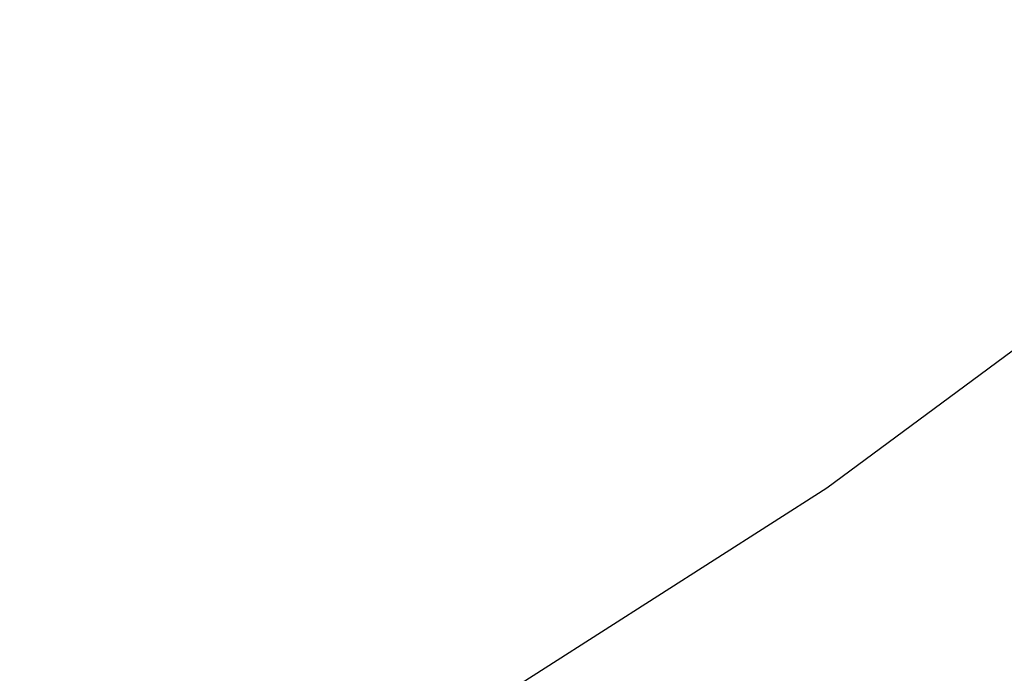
# Paper-space layout '_Isométrica' of a CAD drawing. Header units: millimetres. Extents: x -968 to -258, y -965 to -50.
# Tile 98 of 147: x -504 to -491, y -705 to -696. Entities that reach past the tile are written whole.
import ezdxf

# ---------------------------------------------------------------- set-up
doc = ezdxf.new("R2010")
doc.units = ezdxf.units.MM

psp = doc.layouts.new('_Isométrica')

# ---------------------------------------------------------------- linework, layer by layer
at = {"color": 7, "linetype": 'Continuous', "lineweight": 25, "flags": 128}
psp.add_lwpolyline([(-503.888, -708.483), (-502.366, -707.737), (-497.815, -705.248), (-493.441, -702.453), (-489.251, -699.359), (-485.252, -695.968)], dxfattribs=at)
at = {"color": 7, "linetype": 'Continuous', "lineweight": 25}
psp.add_open_spline([(-773.009, -522.917), (-772.45, -524.361), (-770.833, -528.539), (-768.007, -535.433), (-764.475, -543.578), (-760.755, -551.679), (-756.855, -559.725), (-752.778, -567.707), (-748.531, -575.615), (-744.118, -583.439), (-739.544, -591.17), (-734.816, -598.8), (-729.938, -606.317), (-724.917, -613.715), (-719.758, -620.982), (-714.468, -628.112), (-709.053, -635.094), (-703.52, -641.92), (-697.874, -648.583), (-692.122, -655.074), (-686.272, -661.384), (-680.329, -667.507), (-674.302, -673.434), (-668.196, -679.158), (-662.018, -684.672), (-655.776, -689.969), (-649.478, -695.043), (-643.129, -699.885), (-636.738, -704.491), (-630.311, -708.854), (-623.857, -712.968), (-617.382, -716.827), (-610.894, -720.426), (-604.401, -723.76), (-597.911, -726.823), (-591.432, -729.611), (-584.972, -732.119), (-578.539, -734.343), (-572.142, -736.279), (-565.789, -737.923), (-559.491, -739.274), (-553.254, -740.328), (-547.09, -741.084), (-541.007, -741.541), (-535.014, -741.698), (-529.121, -741.556), (-523.335, -741.115), (-517.666, -740.378), (-512.121, -739.348), (-506.709, -738.025), (-501.43, -736.423), (-496.314, -734.503), (-492.928, -733.107), (-491.292, -732.275), (-491.266, -732.262)], degree=3, knots=[0, 0, 0, 0, 0.010481, 0.030317, 0.05015, 0.06998, 0.089808, 0.109633, 0.129458, 0.149282, 0.169105, 0.18893, 0.208755, 0.228581, 0.24841, 0.268242, 0.288076, 0.307915, 0.327759, 0.347607, 0.367461, 0.387322, 0.407189, 0.427063, 0.446945, 0.466835, 0.486732, 0.506639, 0.526553, 0.546475, 0.566404, 0.58634, 0.606282, 0.626227, 0.646173, 0.666118, 0.686056, 0.705984, 0.725897, 0.745789, 0.765652, 0.785481, 0.805267, 0.825002, 0.844681, 0.864296, 0.883842, 0.903317, 0.92272, 0.942052, 0.96132, 0.98053, 0.999693, 1, 1, 1, 1], dxfattribs=at)

doc.saveas('drawing.dxf')
